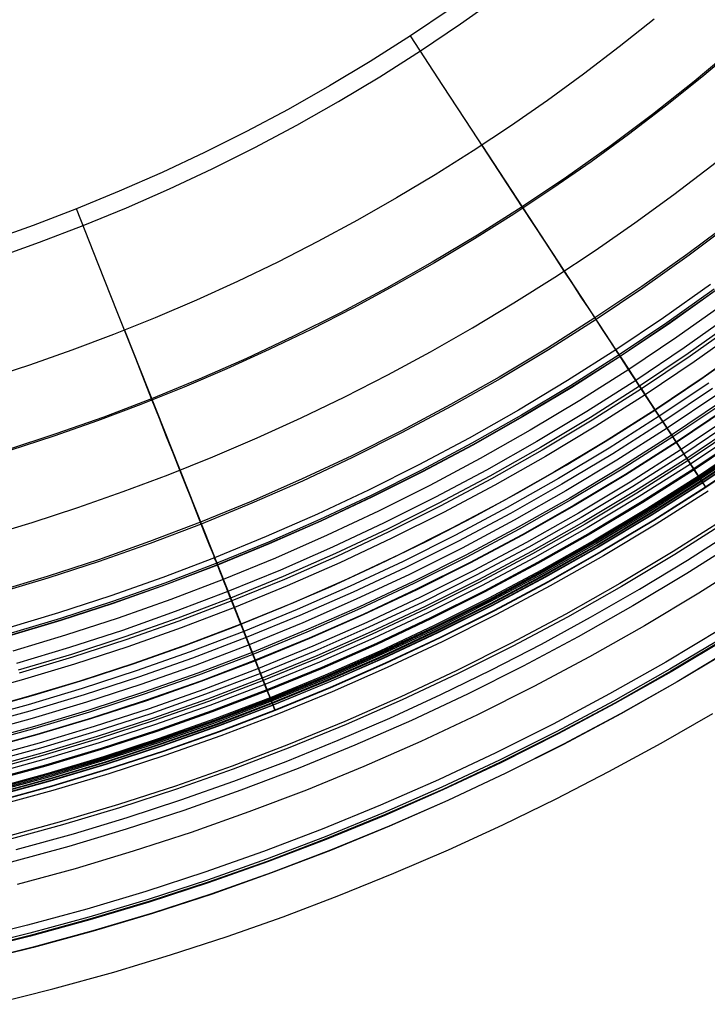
# Model space of a CAD drawing. Header units: millimetres. Extents: x -14 to 488, y -50 to 50.
# Tile 237 of 256: x 462 to 471, y -34 to -21. Entities that reach past the tile are written whole.
import ezdxf

# ---------------------------------------------------------------- set-up
doc = ezdxf.new("R2010")
doc.units = ezdxf.units.MM
doc.header["$MEASUREMENT"] = 0
doc.layers.add('Default', color=7, linetype='Continuous')

msp = doc.modelspace()

# ---------------------------------------------------------------- linework, layer by layer
at = {"layer": 'Default', "extrusion": (1.29204e-07, -2.43344e-08, 1)}
msp.add_lwpolyline([(425.41, 0), (425.416, -0.57), (425.433, -1.144), (425.463, -1.722), (425.504, -2.303), (425.557, -2.886), (425.623, -3.472), (425.701, -4.06), (425.792, -4.65), (425.897, -5.241), (426.014, -5.833), (426.144, -6.426), (426.288, -7.018), (426.446, -7.61), (426.616, -8.202), (426.801, -8.792), (426.999, -9.38), (427.21, -9.966), (427.436, -10.55), (427.674, -11.13), (427.927, -11.707), (428.193, -12.28), (428.472, -12.849), (428.765, -13.412), (429.071, -13.97), (429.389, -14.523), (429.721, -15.069), (430.066, -15.608), (430.423, -16.14), (430.792, -16.664), (431.173, -17.18), (431.566, -17.688), (431.97, -18.187), (432.386, -18.677), (432.812, -19.157), (433.249, -19.627), (433.696, -20.087), (434.153, -20.536), (434.619, -20.975), (435.094, -21.402), (435.577, -21.817), (436.069, -22.221), (436.569, -22.613), (437.076, -22.993), (437.59, -23.36), (438.11, -23.715), (438.636, -24.057), (439.168, -24.386), (439.705, -24.703), (440.247, -25.006), (440.792, -25.297), (441.342, -25.574), (441.895, -25.838), (442.45, -26.089), (443.008, -26.327), (443.568, -26.552), (444.13, -26.764), (444.693, -26.963), (445.256, -27.149), (445.82, -27.322), (446.383, -27.482), (446.946, -27.63), (447.509, -27.765), (448.07, -27.889), (448.629, -28), (449.191, -28.1), (449.758, -28.189), (450.331, -28.267), (450.909, -28.335), (451.493, -28.39), (452.081, -28.434), (452.673, -28.466), (453.27, -28.485), (453.87, -28.492), (454.473, -28.486), (455.08, -28.468), (455.688, -28.436), (456.299, -28.391), (456.912, -28.333), (457.526, -28.261), (458.141, -28.175), (458.756, -28.076), (459.372, -27.962), (459.986, -27.835), (460.6, -27.694), (461.212, -27.539), (461.823, -27.369), (462.431, -27.186), (463.036, -26.989), (463.637, -26.778), (464.235, -26.553), (464.829, -26.314), (465.418, -26.062), (466.001, -25.796), (466.579, -25.517), (467.151, -25.225), (467.716, -24.92), (468.274, -24.602), (468.825, -24.272), (469.368, -23.93), (469.903, -23.576), (470.429, -23.21), (470.946, -22.833), (471.453, -22.445), (471.951, -22.047), (472.439, -21.638), (472.917, -21.22), (473.384, -20.792), (473.84, -20.355), (474.285, -19.909), (474.719, -19.455), (475.141, -18.993), (475.551, -18.524), (475.949, -18.048), (476.336, -17.566), (476.71, -17.077), (477.072, -16.583), (477.422, -16.083), (477.759, -15.579), (478.083, -15.07), (478.395, -14.557), (478.695, -14.041), (478.982, -13.522), (479.256, -13), (479.518, -12.476), (479.768, -11.95), (480.005, -11.423), (480.23, -10.894), (480.443, -10.365)], dxfattribs=at)
at = {"layer": 'Default'}
for points in [[(461.946, -23.671), (462.527, -23.465), (463.105, -23.245), (463.681, -23.009), (464.253, -22.757), (464.821, -22.49), (465.385, -22.207), (465.944, -21.909), (466.497, -21.596), (467.043, -21.268), (467.583, -20.925), (468.115, -20.567), (468.639, -20.195)], [(467.98, -20.371), (467.453, -20.726), (466.918, -21.065), (466.377, -21.39), (465.829, -21.701), (465.276, -21.996), (464.717, -22.275), (464.154, -22.54), (463.587, -22.789), (463.017, -23.023), (462.445, -23.242), (461.87, -23.445)], [(471.764, -20.874), (471.219, -21.329), (470.663, -21.768), (470.097, -22.193), (469.521, -22.602), (468.936, -22.995), (468.343, -23.372), (467.742, -23.732), (467.135, -24.076), (466.521, -24.404), (465.901, -24.714), (465.277, -25.008), (464.648, -25.284), (464.015, -25.544), (463.38, -25.787), (462.742, -26.012), (462.103, -26.221)], [(471.739, -23.166), (471.136, -23.618), (470.524, -24.053), (469.901, -24.471), (469.27, -24.872), (468.631, -25.256), (467.984, -25.622), (467.331, -25.971), (466.672, -26.301), (466.007, -26.614), (465.338, -26.908), (464.665, -27.184), (463.988, -27.442), (463.31, -27.682), (462.629, -27.904), (461.947, -28.108)], [(471.754, -23.186), (471.151, -23.638), (470.538, -24.074), (469.915, -24.492), (469.284, -24.894), (468.644, -25.278), (467.997, -25.644), (467.343, -25.993), (466.683, -26.324), (466.017, -26.637), (465.348, -26.931), (464.674, -27.208), (463.997, -27.466), (463.318, -27.706), (462.637, -27.928), (461.954, -28.133)], [(471.436, -24.028), (470.812, -24.471), (470.179, -24.896), (469.537, -25.304), (468.887, -25.695), (468.229, -26.067), (467.564, -26.422), (466.893, -26.758), (466.217, -27.076), (465.536, -27.375), (464.852, -27.656), (464.164, -27.919), (463.473, -28.163), (462.781, -28.389), (462.087, -28.597)], [(471.482, -24.091), (470.857, -24.535), (470.222, -24.962), (469.578, -25.371), (468.926, -25.762), (468.267, -26.136), (467.6, -26.491), (466.928, -26.828), (466.25, -27.147), (465.567, -27.447), (464.88, -27.729), (464.191, -27.992), (463.498, -28.237), (462.804, -28.464), (462.109, -28.672)], [(471.495, -24.11), (470.87, -24.554), (470.235, -24.981), (469.59, -25.391), (468.938, -25.782), (468.278, -26.156), (467.611, -26.512), (466.938, -26.849), (466.259, -27.168), (465.576, -27.469), (464.889, -27.751), (464.198, -28.014), (463.506, -28.259), (462.811, -28.486), (462.115, -28.694)], [(471.497, -24.112), (470.872, -24.556), (470.236, -24.983), (469.592, -25.393), (468.939, -25.785), (468.279, -26.159), (467.612, -26.514), (466.939, -26.852), (466.26, -27.171), (465.577, -27.471), (464.89, -27.753), (464.199, -28.017), (463.506, -28.262), (462.812, -28.488), (462.116, -28.697)], [(471.619, -24.279), (470.989, -24.726), (470.349, -25.156), (469.7, -25.568), (469.043, -25.963), (468.379, -26.339), (467.707, -26.698), (467.029, -27.037), (466.346, -27.358), (465.658, -27.661), (464.966, -27.945), (464.271, -28.21), (463.573, -28.457), (462.873, -28.685), (462.173, -28.895)], [(471.721, -24.418), (471.087, -24.868), (470.444, -25.301), (469.791, -25.715), (469.13, -26.112), (468.462, -26.491), (467.786, -26.851), (467.104, -27.193), (466.417, -27.516), (465.725, -27.82), (465.029, -28.106), (464.33, -28.372), (463.628, -28.621), (462.925, -28.85), (462.22, -29.061)], [(471.775, -24.493), (471.14, -24.944), (470.494, -25.378), (469.84, -25.794), (469.177, -26.192), (468.506, -26.572), (467.829, -26.933), (467.145, -27.276), (466.456, -27.6), (465.762, -27.905), (465.064, -28.192), (464.362, -28.459), (463.658, -28.708), (462.953, -28.939), (462.246, -29.15)], [(471.8, -24.527), (471.163, -24.979), (470.517, -25.413), (469.862, -25.83), (469.198, -26.228), (468.526, -26.608), (467.848, -26.97), (467.163, -27.313), (466.473, -27.638), (465.778, -27.944), (465.079, -28.23), (464.377, -28.498), (463.672, -28.748), (462.965, -28.978), (462.257, -29.19)], [(471.855, -24.603), (471.217, -25.056), (470.569, -25.492), (469.911, -25.91), (469.245, -26.31), (468.572, -26.691), (467.891, -27.054), (467.204, -27.398), (466.512, -27.724), (465.815, -28.03), (465.114, -28.318), (464.409, -28.587), (463.702, -28.837), (462.993, -29.068), (462.283, -29.281), (461.572, -29.475)], [(471.995, -24.795), (471.352, -25.252), (470.699, -25.691), (470.036, -26.112), (469.365, -26.515), (468.686, -26.9), (468, -27.265), (467.308, -27.612), (466.61, -27.94), (465.908, -28.249), (465.201, -28.539), (464.491, -28.81), (463.779, -29.062), (463.064, -29.295), (462.348, -29.509), (461.632, -29.705)], [(461.729, -29.68), (462.446, -29.482), (463.118, -29.279), (463.785, -29.06), (464.447, -28.826), (465.104, -28.578), (465.755, -28.314), (466.399, -28.036), (467.037, -27.743), (467.668, -27.435), (468.292, -27.113), (468.908, -26.777), (469.517, -26.427), (470.117, -26.063), (470.709, -25.685), (471.292, -25.294), (471.866, -24.89)], [(461.729, -29.68), (462.446, -29.482), (463.118, -29.279), (463.785, -29.06), (464.447, -28.826), (465.104, -28.578), (465.755, -28.314), (466.399, -28.036), (467.037, -27.743), (467.668, -27.435), (468.292, -27.113), (468.908, -26.777), (469.517, -26.427), (470.117, -26.063), (470.709, -25.685), (471.292, -25.294), (471.866, -24.89)], [(471.411, -25.337), (470.755, -25.777), (470.09, -26.2), (469.417, -26.604), (468.736, -26.99), (468.048, -27.357), (467.353, -27.705), (466.653, -28.034), (465.948, -28.344), (465.239, -28.635), (464.527, -28.907), (463.812, -29.16), (463.095, -29.393), (462.377, -29.608), (461.658, -29.805)], [(471.461, -25.409), (470.803, -25.851), (470.137, -26.275), (469.461, -26.68), (468.778, -27.067), (468.088, -27.435), (467.392, -27.784), (466.689, -28.114), (465.982, -28.425), (465.271, -28.717), (464.557, -28.989), (463.84, -29.243), (463.121, -29.478), (462.401, -29.693), (461.68, -29.89)], [(471.519, -25.494), (470.86, -25.937), (470.191, -26.362), (469.513, -26.769), (468.828, -27.157), (468.136, -27.527), (467.437, -27.877), (466.732, -28.208), (466.023, -28.52), (465.309, -28.813), (464.593, -29.086), (463.873, -29.341), (463.152, -29.576), (462.429, -29.792), (461.706, -29.99)], [(471.581, -25.583), (470.919, -26.028), (470.248, -26.455), (469.568, -26.863), (468.88, -27.252), (468.185, -27.623), (467.484, -27.974), (466.777, -28.307), (466.065, -28.62), (465.349, -28.914), (464.63, -29.188), (463.908, -29.443), (463.184, -29.679), (462.459, -29.897), (461.734, -30.095)], [(471.597, -25.606), (470.934, -26.051), (470.262, -26.478), (469.582, -26.887), (468.894, -27.276), (468.198, -27.647), (467.496, -27.999), (466.788, -28.332), (466.076, -28.645), (465.359, -28.939), (464.639, -29.214), (463.917, -29.469), (463.192, -29.706), (462.467, -29.923), (461.741, -30.121)], [(471.644, -25.675), (470.98, -26.121), (470.307, -26.549), (469.624, -26.959), (468.934, -27.35), (468.236, -27.722), (467.533, -28.075), (466.823, -28.408), (466.109, -28.722), (465.39, -29.017), (464.668, -29.293), (463.944, -29.549), (463.217, -29.786), (462.49, -30.004), (461.762, -30.203)], [(471.648, -25.68), (470.984, -26.127), (470.31, -26.555), (469.627, -26.965), (468.937, -27.356), (468.239, -27.728), (467.535, -28.08), (466.826, -28.414), (466.111, -28.728), (465.393, -29.023), (464.671, -29.299), (463.946, -29.555), (463.219, -29.792), (462.492, -30.01), (461.763, -30.209)], [(471.712, -25.772), (471.045, -26.22), (470.369, -26.65), (469.684, -27.062), (468.991, -27.454), (468.291, -27.827), (467.584, -28.181), (466.872, -28.516), (466.155, -28.831), (465.434, -29.127), (464.709, -29.404), (463.982, -29.661), (463.253, -29.899), (462.523, -30.118), (461.792, -30.317)], [(471.751, -25.83), (471.083, -26.279), (470.405, -26.71), (469.719, -27.122), (469.025, -27.515), (468.323, -27.889), (467.615, -28.244), (466.901, -28.579), (466.182, -28.896), (465.46, -29.192), (464.733, -29.469), (464.004, -29.727), (463.274, -29.965), (462.542, -30.185), (461.809, -30.385)], [(471.79, -25.886), (471.121, -26.336), (470.441, -26.768), (469.753, -27.181), (469.057, -27.575), (468.354, -27.95), (467.645, -28.305), (466.929, -28.642), (466.209, -28.958), (465.485, -29.256), (464.757, -29.533), (464.026, -29.792), (463.294, -30.031), (462.56, -30.25), (461.826, -30.451)], [(471.81, -25.914), (471.139, -26.365), (470.459, -26.797), (469.771, -27.21), (469.074, -27.605), (468.37, -27.98), (467.66, -28.336), (466.944, -28.673), (466.223, -28.99), (465.497, -29.288), (464.769, -29.566), (464.038, -29.824), (463.304, -30.063), (462.57, -30.283), (461.835, -30.484)], [(471.841, -25.96), (471.17, -26.411), (470.489, -26.844), (469.799, -27.258), (469.101, -27.653), (468.396, -28.029), (467.684, -28.386), (466.967, -28.723), (466.244, -29.041), (465.518, -29.339), (464.788, -29.618), (464.055, -29.877), (463.321, -30.116), (462.585, -30.337), (461.849, -30.538)], [(471.885, -26.023), (471.212, -26.476), (470.529, -26.91), (469.838, -27.325), (469.138, -27.721), (468.431, -28.098), (467.718, -28.456), (466.999, -28.794), (466.274, -29.112), (465.546, -29.411), (464.815, -29.69), (464.08, -29.95), (463.344, -30.19), (462.606, -30.411), (461.868, -30.612)], [(471.893, -26.034), (471.219, -26.487), (470.536, -26.921), (469.844, -27.337), (469.144, -27.733), (468.437, -28.11), (467.724, -28.468), (467.004, -28.806), (466.28, -29.125), (465.551, -29.423), (464.819, -29.703), (464.085, -29.963), (463.348, -30.203), (462.61, -30.424), (461.872, -30.625)], [(471.95, -26.117), (471.274, -26.571), (470.589, -27.007), (469.895, -27.423), (469.193, -27.821), (468.483, -28.199), (467.767, -28.558), (467.046, -28.897), (466.319, -29.217), (465.588, -29.517), (464.854, -29.797), (464.117, -30.058), (463.378, -30.299), (462.638, -30.52), (461.897, -30.723)], [(471.959, -26.13), (471.283, -26.584), (470.597, -27.02), (469.903, -27.437), (469.2, -27.835), (468.49, -28.213), (467.774, -28.572), (467.052, -28.911), (466.325, -29.231), (465.594, -29.531), (464.859, -29.812), (464.122, -30.072), (463.383, -30.314), (462.642, -30.535), (461.901, -30.738)], [(471.96, -26.131), (471.284, -26.586), (470.598, -27.022), (469.904, -27.439), (469.201, -27.837), (468.492, -28.215), (467.775, -28.574), (467.053, -28.914), (466.326, -29.233), (465.595, -29.533), (464.86, -29.814), (464.123, -30.075), (463.383, -30.316), (462.643, -30.537), (461.902, -30.74)], [(471.968, -26.143), (471.292, -26.598), (470.606, -27.034), (469.911, -27.451), (469.208, -27.849), (468.498, -28.228), (467.781, -28.587), (467.059, -28.926), (466.332, -29.246), (465.6, -29.547), (464.865, -29.827), (464.127, -30.088), (463.387, -30.329), (462.647, -30.551), (461.905, -30.754)], [(471.978, -26.158), (471.301, -26.612), (470.615, -27.049), (469.92, -27.466), (469.217, -27.864), (468.506, -28.243), (467.789, -28.603), (467.066, -28.942), (466.338, -29.262), (465.606, -29.563), (464.871, -29.844), (464.133, -30.105), (463.393, -30.346), (462.651, -30.568), (461.91, -30.771)], [(471.992, -26.177), (471.314, -26.632), (470.628, -27.069), (469.932, -27.487), (469.228, -27.885), (468.517, -28.264), (467.799, -28.624), (467.076, -28.964), (466.348, -29.284), (465.615, -29.585), (464.879, -29.866), (464.14, -30.127), (463.4, -30.369), (462.658, -30.591), (461.916, -30.794)], [(471.996, -26.183), (471.318, -26.638), (470.631, -27.075), (469.935, -27.493), (469.231, -27.891), (468.52, -28.271), (467.802, -28.63), (467.079, -28.97), (466.35, -29.291), (465.618, -29.592), (464.882, -29.873), (464.143, -30.134), (463.402, -30.375), (462.66, -30.598), (461.917, -30.8)], [(472.008, -26.202), (471.331, -26.657), (470.643, -27.094), (469.947, -27.512), (469.242, -27.911), (468.531, -28.291), (467.812, -28.651), (467.088, -28.991), (466.359, -29.312), (465.626, -29.613), (464.889, -29.894), (464.15, -30.155), (463.409, -30.397), (462.666, -30.619), (461.923, -30.822)], [(472.01, -26.204), (471.332, -26.66), (470.645, -27.097), (469.948, -27.515), (469.244, -27.914), (468.532, -28.293), (467.814, -28.653), (467.089, -28.994), (466.36, -29.314), (465.627, -29.615), (464.89, -29.896), (464.151, -30.158), (463.409, -30.4), (462.667, -30.622), (461.924, -30.825)], [(472.05, -26.261), (471.37, -26.718), (470.681, -27.156), (469.983, -27.575), (469.277, -27.975), (468.564, -28.355), (467.844, -28.716), (467.118, -29.057), (466.388, -29.379), (465.653, -29.68), (464.914, -29.962), (464.173, -30.224), (463.43, -30.466), (462.686, -30.689), (461.941, -30.893)], [(472.052, -26.265), (471.373, -26.722), (470.684, -27.16), (469.985, -27.579), (469.279, -27.979), (468.566, -28.359), (467.846, -28.72), (467.12, -29.061), (466.389, -29.382), (465.654, -29.684), (464.916, -29.966), (464.175, -30.228), (463.432, -30.47), (462.687, -30.693), (461.942, -30.897)], [(471.404, -26.77), (470.714, -27.209), (470.015, -27.629), (469.307, -28.03), (468.593, -28.411), (467.871, -28.772), (467.144, -29.114), (466.412, -29.436), (465.676, -29.738), (464.936, -30.02), (464.193, -30.283), (463.449, -30.526), (462.703, -30.749), (461.957, -30.953)], [(471.639, -27.129), (470.939, -27.574), (470.231, -27.999), (469.514, -28.405), (468.789, -28.791), (468.058, -29.158), (467.322, -29.504), (466.58, -29.83), (465.833, -30.137), (465.084, -30.423), (464.331, -30.689), (463.577, -30.935), (462.821, -31.161), (462.065, -31.368)], [(471.663, -27.165), (470.962, -27.611), (470.253, -28.037), (469.535, -28.443), (468.81, -28.83), (468.078, -29.197), (467.34, -29.544), (466.597, -29.871), (465.85, -30.177), (465.099, -30.464), (464.345, -30.73), (463.59, -30.977), (462.833, -31.203), (462.076, -31.41)], [(462.217, -31.532), (462.979, -31.321), (463.693, -31.105), (464.402, -30.873), (465.105, -30.625), (465.803, -30.361), (466.494, -30.08), (467.179, -29.785), (467.856, -29.473), (468.527, -29.146), (469.19, -28.804), (469.844, -28.447), (470.491, -28.075), (471.128, -27.688), (471.757, -27.287)], [(462.217, -31.532), (462.979, -31.321), (463.693, -31.105), (464.402, -30.873), (465.105, -30.625), (465.803, -30.361), (466.494, -30.08), (467.179, -29.785), (467.856, -29.473), (468.527, -29.146), (469.19, -28.804), (469.844, -28.447), (470.491, -28.075), (471.128, -27.688), (471.757, -27.287)], [(471.827, -27.416), (471.12, -27.865), (470.403, -28.295), (469.679, -28.706), (468.947, -29.096), (468.208, -29.466), (467.464, -29.816), (466.714, -30.146), (465.96, -30.456), (465.202, -30.745), (464.442, -31.014), (463.679, -31.262), (462.916, -31.491), (462.151, -31.7)], [(471.994, -27.673), (471.281, -28.126), (470.558, -28.56), (469.827, -28.974), (469.088, -29.368), (468.342, -29.742), (467.591, -30.095), (466.834, -30.428), (466.073, -30.741), (465.308, -31.032), (464.54, -31.304), (463.771, -31.555), (463, -31.786), (462.229, -31.996)], [(471.575, -28.602), (470.84, -29.044), (470.096, -29.465), (469.345, -29.865), (468.587, -30.245), (467.822, -30.605), (467.053, -30.943), (466.279, -31.261), (465.501, -31.558), (464.72, -31.834), (463.938, -32.089), (463.154, -32.324), (462.369, -32.538), (461.585, -32.732)], [(471.633, -28.696), (470.895, -29.138), (470.149, -29.561), (469.395, -29.963), (468.634, -30.344), (467.868, -30.705), (467.095, -31.044), (466.319, -31.363), (465.539, -31.661), (464.756, -31.937), (463.97, -32.194), (463.184, -32.429), (462.397, -32.644), (461.61, -32.839)], [(471.648, -28.721), (470.91, -29.164), (470.164, -29.587), (469.409, -29.99), (468.648, -30.371), (467.88, -30.732), (467.107, -31.072), (466.33, -31.391), (465.549, -31.689), (464.765, -31.966), (463.979, -32.222), (463.192, -32.458), (462.405, -32.673), (461.617, -32.868)], [(471.652, -28.727), (470.914, -29.171), (470.167, -29.594), (469.412, -29.996), (468.651, -30.378), (467.883, -30.738), (467.11, -31.078), (466.333, -31.397), (465.552, -31.696), (464.768, -31.973), (463.982, -32.229), (463.194, -32.465), (462.407, -32.68), (461.619, -32.875)], [(471.733, -28.857), (470.991, -29.303), (470.241, -29.728), (469.483, -30.132), (468.718, -30.515), (467.946, -30.878), (467.17, -31.219), (466.389, -31.54), (465.604, -31.839), (464.817, -32.118), (464.027, -32.375), (463.236, -32.612), (462.445, -32.828), (461.654, -33.024)], [(471.735, -28.861), (470.993, -29.306), (470.243, -29.731), (469.484, -30.135), (468.719, -30.519), (467.948, -30.881), (467.172, -31.223), (466.39, -31.544), (465.606, -31.843), (464.818, -32.122), (464.029, -32.379), (463.238, -32.616), (462.446, -32.832), (461.655, -33.028)], [(461.893, -33.587), (462.705, -33.383), (463.512, -33.16), (464.268, -32.932), (465.019, -32.686), (465.763, -32.423), (466.502, -32.143), (467.233, -31.847), (467.958, -31.534), (468.676, -31.204), (469.386, -30.858), (470.087, -30.496), (470.78, -30.118), (471.465, -29.724)], [(461.893, -33.587), (462.705, -33.383), (463.512, -33.16), (464.268, -32.932), (465.019, -32.686), (465.763, -32.423), (466.502, -32.143), (467.233, -31.847), (467.958, -31.534), (468.676, -31.204), (469.386, -30.858), (470.087, -30.496), (470.78, -30.118), (471.465, -29.724)]]:
    msp.add_lwpolyline(points, dxfattribs=at)
at = {"layer": 'Default', "extrusion": (0.893802, 0.448463, 0)}
for points in [[(-238.083, 20.26), (-238.082, 20.305), (-238.081, 20.351), (-238.079, 20.398), (-238.075, 20.444), (-238.071, 20.491), (-238.065, 20.538), (-238.059, 20.586), (-238.051, 20.633), (-238.042, 20.681), (-238.032, 20.729), (-238.021, 20.777), (-238.009, 20.824), (-237.996, 20.872), (-237.981, 20.92), (-237.965, 20.968), (-237.948, 21.015), (-237.93, 21.062), (-237.911, 21.109), (-237.891, 21.156), (-237.869, 21.202), (-237.846, 21.248), (-237.822, 21.294), (-237.797, 21.338), (-237.771, 21.383), (-237.743, 21.426), (-237.715, 21.469), (-237.685, 21.512), (-237.655, 21.553), (-237.623, 21.594), (-237.59, 21.634), (-237.557, 21.673), (-237.522, 21.711), (-237.487, 21.748), (-237.45, 21.784), (-237.413, 21.819), (-237.375, 21.853), (-237.336, 21.886), (-237.297, 21.917), (-237.257, 21.948), (-237.216, 21.977), (-237.175, 22.005), (-237.133, 22.032), (-237.09, 22.058), (-237.047, 22.082), (-237.004, 22.106), (-236.961, 22.128), (-236.917, 22.148), (-236.873, 22.168), (-236.829, 22.186), (-236.784, 22.203), (-236.74, 22.218), (-236.695, 22.232), (-236.65, 22.245), (-236.606, 22.257), (-236.561, 22.268), (-236.516, 22.277), (-236.472, 22.286), (-236.428, 22.293), (-236.384, 22.299), (-236.34, 22.303), (-236.297, 22.307), (-236.253, 22.31), (-236.21, 22.311), (-236.168, 22.312), (-236.125, 22.311), (-236.083, 22.31), (-236.039, 22.307), (-235.996, 22.303), (-235.952, 22.299), (-235.908, 22.293), (-235.864, 22.286), (-235.82, 22.277), (-235.775, 22.268), (-235.73, 22.257), (-235.686, 22.245), (-235.641, 22.232), (-235.596, 22.218), (-235.552, 22.203), (-235.507, 22.186), (-235.463, 22.168), (-235.419, 22.148), (-235.375, 22.128), (-235.332, 22.106), (-235.288, 22.082), (-235.246, 22.058), (-235.203, 22.032), (-235.161, 22.005), (-235.12, 21.977), (-235.079, 21.948), (-235.039, 21.917), (-235, 21.886), (-234.961, 21.853), (-234.923, 21.819), (-234.886, 21.784), (-234.849, 21.748), (-234.814, 21.711), (-234.779, 21.673), (-234.746, 21.634), (-234.713, 21.594), (-234.681, 21.553), (-234.651, 21.512), (-234.621, 21.469), (-234.593, 21.426), (-234.565, 21.383), (-234.539, 21.338), (-234.514, 21.294), (-234.49, 21.248), (-234.467, 21.202), (-234.445, 21.156), (-234.425, 21.109), (-234.406, 21.062), (-234.387, 21.015), (-234.371, 20.968), (-234.355, 20.92), (-234.34, 20.872), (-234.327, 20.824), (-234.315, 20.777), (-234.304, 20.729), (-234.294, 20.681), (-234.285, 20.633), (-234.277, 20.586), (-234.271, 20.538), (-234.265, 20.491), (-234.261, 20.444), (-234.257, 20.398), (-234.255, 20.351), (-234.254, 20.305), (-234.253, 20.26)], [(-234.253, 20.26), (-234.254, 20.214), (-234.255, 20.168), (-234.257, 20.122), (-234.261, 20.076), (-234.265, 20.029), (-234.271, 19.982), (-234.277, 19.934), (-234.285, 19.887), (-234.294, 19.839), (-234.304, 19.791), (-234.315, 19.743), (-234.327, 19.695), (-234.34, 19.648), (-234.355, 19.6), (-234.371, 19.552), (-234.387, 19.505), (-234.406, 19.458), (-234.425, 19.411), (-234.445, 19.364), (-234.467, 19.318), (-234.49, 19.272), (-234.514, 19.226), (-234.539, 19.182), (-234.565, 19.137), (-234.593, 19.094), (-234.621, 19.051), (-234.651, 19.008), (-234.681, 18.967), (-234.713, 18.926), (-234.746, 18.886), (-234.779, 18.847), (-234.814, 18.809), (-234.849, 18.772), (-234.886, 18.736), (-234.923, 18.701), (-234.961, 18.667), (-235, 18.634), (-235.039, 18.603), (-235.079, 18.572), (-235.12, 18.543), (-235.161, 18.515), (-235.203, 18.488), (-235.246, 18.462), (-235.288, 18.438), (-235.332, 18.414), (-235.375, 18.392), (-235.419, 18.372), (-235.463, 18.352), (-235.507, 18.334), (-235.552, 18.317), (-235.596, 18.302), (-235.641, 18.287), (-235.686, 18.274), (-235.73, 18.263), (-235.775, 18.252), (-235.82, 18.243), (-235.864, 18.234), (-235.908, 18.227), (-235.952, 18.221), (-235.996, 18.217), (-236.039, 18.213), (-236.083, 18.21), (-236.125, 18.209), (-236.168, 18.208), (-236.21, 18.209), (-236.253, 18.21), (-236.297, 18.213), (-236.34, 18.217), (-236.384, 18.221), (-236.428, 18.227), (-236.472, 18.234), (-236.516, 18.243), (-236.561, 18.252), (-236.606, 18.263), (-236.65, 18.274), (-236.695, 18.287), (-236.74, 18.302), (-236.784, 18.317), (-236.829, 18.334), (-236.873, 18.352), (-236.917, 18.372), (-236.961, 18.392), (-237.004, 18.414), (-237.047, 18.438), (-237.09, 18.462), (-237.133, 18.488), (-237.175, 18.515), (-237.216, 18.543), (-237.257, 18.572), (-237.297, 18.603), (-237.336, 18.634), (-237.375, 18.667), (-237.413, 18.701), (-237.45, 18.736), (-237.487, 18.772), (-237.522, 18.809), (-237.557, 18.847), (-237.59, 18.886), (-237.623, 18.926), (-237.655, 18.967), (-237.685, 19.008), (-237.715, 19.051), (-237.743, 19.094), (-237.771, 19.137), (-237.797, 19.182), (-237.822, 19.226), (-237.846, 19.272), (-237.869, 19.318), (-237.891, 19.364), (-237.911, 19.411), (-237.93, 19.458), (-237.948, 19.505), (-237.965, 19.552), (-237.981, 19.6), (-237.996, 19.648), (-238.009, 19.695), (-238.021, 19.743), (-238.032, 19.791), (-238.042, 19.839), (-238.051, 19.887), (-238.059, 19.934), (-238.065, 19.982), (-238.071, 20.029), (-238.075, 20.076), (-238.079, 20.122), (-238.081, 20.168), (-238.082, 20.214), (-238.083, 20.26)]]:
    msp.add_lwpolyline(points, dxfattribs=at)
at = {"layer": 'Default', "extrusion": (0.960483, 0.27834, 0)}
for points in [[(-160.864, 20.26), (-160.863, 20.305), (-160.862, 20.351), (-160.859, 20.398), (-160.856, 20.444), (-160.851, 20.491), (-160.846, 20.538), (-160.839, 20.586), (-160.832, 20.633), (-160.823, 20.681), (-160.813, 20.729), (-160.802, 20.777), (-160.79, 20.824), (-160.776, 20.872), (-160.762, 20.92), (-160.746, 20.968), (-160.729, 21.015), (-160.711, 21.062), (-160.692, 21.109), (-160.671, 21.156), (-160.65, 21.202), (-160.627, 21.248), (-160.603, 21.294), (-160.578, 21.338), (-160.552, 21.383), (-160.524, 21.426), (-160.496, 21.469), (-160.466, 21.512), (-160.435, 21.553), (-160.404, 21.594), (-160.371, 21.634), (-160.337, 21.673), (-160.303, 21.711), (-160.267, 21.748), (-160.231, 21.784), (-160.194, 21.819), (-160.156, 21.853), (-160.117, 21.886), (-160.077, 21.917), (-160.037, 21.948), (-159.997, 21.977), (-159.955, 22.005), (-159.913, 22.032), (-159.871, 22.058), (-159.828, 22.082), (-159.785, 22.106), (-159.742, 22.128), (-159.698, 22.148), (-159.654, 22.168), (-159.609, 22.186), (-159.565, 22.203), (-159.52, 22.218), (-159.476, 22.232), (-159.431, 22.245), (-159.386, 22.257), (-159.342, 22.268), (-159.297, 22.277), (-159.253, 22.286), (-159.209, 22.293), (-159.165, 22.299), (-159.121, 22.303), (-159.077, 22.307), (-159.034, 22.31), (-158.991, 22.311), (-158.949, 22.312), (-158.906, 22.311), (-158.863, 22.31), (-158.82, 22.307), (-158.777, 22.303), (-158.733, 22.299), (-158.689, 22.293), (-158.645, 22.286), (-158.6, 22.277), (-158.556, 22.268), (-158.511, 22.257), (-158.467, 22.245), (-158.422, 22.232), (-158.377, 22.218), (-158.333, 22.203), (-158.288, 22.186), (-158.244, 22.168), (-158.2, 22.148), (-158.156, 22.128), (-158.112, 22.106), (-158.069, 22.082), (-158.026, 22.058), (-157.984, 22.032), (-157.942, 22.005), (-157.901, 21.977), (-157.86, 21.948), (-157.82, 21.917), (-157.781, 21.886), (-157.742, 21.853), (-157.704, 21.819), (-157.667, 21.784), (-157.63, 21.748), (-157.595, 21.711), (-157.56, 21.673), (-157.526, 21.634), (-157.494, 21.594), (-157.462, 21.553), (-157.431, 21.512), (-157.402, 21.469), (-157.373, 21.426), (-157.346, 21.383), (-157.32, 21.338), (-157.295, 21.294), (-157.271, 21.248), (-157.248, 21.202), (-157.226, 21.156), (-157.206, 21.109), (-157.186, 21.062), (-157.168, 21.015), (-157.151, 20.968), (-157.136, 20.92), (-157.121, 20.872), (-157.108, 20.824), (-157.096, 20.777), (-157.084, 20.729), (-157.075, 20.681), (-157.066, 20.633), (-157.058, 20.586), (-157.052, 20.538), (-157.046, 20.491), (-157.042, 20.444), (-157.038, 20.398), (-157.036, 20.351), (-157.034, 20.305), (-157.034, 20.26)], [(-157.034, 20.26), (-157.034, 20.214), (-157.036, 20.168), (-157.038, 20.122), (-157.042, 20.076), (-157.046, 20.029), (-157.052, 19.982), (-157.058, 19.934), (-157.066, 19.887), (-157.075, 19.839), (-157.084, 19.791), (-157.096, 19.743), (-157.108, 19.695), (-157.121, 19.648), (-157.136, 19.6), (-157.151, 19.552), (-157.168, 19.505), (-157.186, 19.458), (-157.206, 19.411), (-157.226, 19.364), (-157.248, 19.318), (-157.271, 19.272), (-157.295, 19.226), (-157.32, 19.182), (-157.346, 19.137), (-157.373, 19.094), (-157.402, 19.051), (-157.431, 19.008), (-157.462, 18.967), (-157.494, 18.926), (-157.526, 18.886), (-157.56, 18.847), (-157.595, 18.809), (-157.63, 18.772), (-157.667, 18.736), (-157.704, 18.701), (-157.742, 18.667), (-157.781, 18.634), (-157.82, 18.603), (-157.86, 18.572), (-157.901, 18.543), (-157.942, 18.515), (-157.984, 18.488), (-158.026, 18.462), (-158.069, 18.438), (-158.112, 18.414), (-158.156, 18.392), (-158.2, 18.372), (-158.244, 18.352), (-158.288, 18.334), (-158.333, 18.317), (-158.377, 18.302), (-158.422, 18.287), (-158.467, 18.274), (-158.511, 18.263), (-158.556, 18.252), (-158.6, 18.243), (-158.645, 18.234), (-158.689, 18.227), (-158.733, 18.221), (-158.777, 18.217), (-158.82, 18.213), (-158.863, 18.21), (-158.906, 18.209), (-158.949, 18.208), (-158.991, 18.209), (-159.034, 18.21), (-159.077, 18.213), (-159.121, 18.217), (-159.165, 18.221), (-159.209, 18.227), (-159.253, 18.234), (-159.297, 18.243), (-159.342, 18.252), (-159.386, 18.263), (-159.431, 18.274), (-159.476, 18.287), (-159.52, 18.302), (-159.565, 18.317), (-159.609, 18.334), (-159.654, 18.352), (-159.698, 18.372), (-159.742, 18.392), (-159.785, 18.414), (-159.828, 18.438), (-159.871, 18.462), (-159.913, 18.488), (-159.955, 18.515), (-159.997, 18.543), (-160.037, 18.572), (-160.077, 18.603), (-160.117, 18.634), (-160.156, 18.667), (-160.194, 18.701), (-160.231, 18.736), (-160.267, 18.772), (-160.303, 18.809), (-160.337, 18.847), (-160.371, 18.886), (-160.404, 18.926), (-160.435, 18.967), (-160.466, 19.008), (-160.496, 19.051), (-160.524, 19.094), (-160.552, 19.137), (-160.578, 19.182), (-160.603, 19.226), (-160.627, 19.272), (-160.65, 19.318), (-160.671, 19.364), (-160.692, 19.411), (-160.711, 19.458), (-160.729, 19.505), (-160.746, 19.552), (-160.762, 19.6), (-160.776, 19.648), (-160.79, 19.695), (-160.802, 19.743), (-160.813, 19.791), (-160.823, 19.839), (-160.832, 19.887), (-160.839, 19.934), (-160.846, 19.982), (-160.851, 20.029), (-160.856, 20.076), (-160.859, 20.122), (-160.862, 20.168), (-160.863, 20.214), (-160.864, 20.26)]]:
    msp.add_lwpolyline(points, dxfattribs=at)
at = {"layer": 'Default'}
for points in [[(470.686, -20.502, 259.886), (470.223, -20.872, 259.886), (469.751, -21.233, 259.886), (469.271, -21.583, 259.886), (468.781, -21.923, 259.886), (468.284, -22.253, 259.886), (467.779, -22.571, 259.886), (467.267, -22.878, 259.886), (466.748, -23.173, 259.886), (466.223, -23.457, 259.886), (465.691, -23.729, 259.886), (465.154, -23.988, 259.886), (464.611, -24.235, 259.886), (464.063, -24.47, 259.886), (463.511, -24.692, 259.886), (462.955, -24.901, 259.886), (462.396, -25.097, 259.886), (461.833, -25.281, 259.886)], [(468.401, -22.177, 259.886), (470.569, -25.492, 162.918), (471.373, -26.722, 32.308), (471.362, -26.705, 30.216), (471.332, -26.66, 28.597), (471.31, -26.626, 27.936), (471.284, -26.586, 27.359), (471.254, -26.54, 26.854), (471.219, -26.487, 26.406), (471.181, -26.429, 26.003), (471.139, -26.365, 25.634), (471.094, -26.295, 25.294), (471.045, -26.22, 24.971), (470.992, -26.139, 24.658), (470.934, -26.051, 24.346), (470.573, -25.499, 22.569), (470.494, -25.378, 22.147), (470.419, -25.262, 21.702), (470.383, -25.207, 21.47), (470.348, -25.155, 21.232), (470.316, -25.106, 20.988), (470.287, -25.06, 20.738), (470.26, -25.019, 20.482), (470.236, -24.983, 20.22), (470.216, -24.953, 19.954), (470.2, -24.928, 19.688), (470.188, -24.909, 19.421), (470.179, -24.896, 19.155), (470.174, -24.888, 18.888), (470.172, -24.885, 18.623), (470.174, -24.888, 18.358), (470.179, -24.896, 18.094), (470.188, -24.91, 17.832), (470.2, -24.928, 17.572), (470.216, -24.952, 17.313), (470.235, -24.981, 17.057), (470.257, -25.016, 16.803), (470.284, -25.056, 16.551), (470.315, -25.103, 16.302), (470.349, -25.156, 16.055), (470.388, -25.215, 15.815), (470.429, -25.278, 15.586), (470.472, -25.344, 15.366), (470.517, -25.413, 15.157), (470.563, -25.483, 14.959), (470.609, -25.553, 14.771), (470.927, -26.039, 13.581), (470.956, -26.085, 13.461), (470.984, -26.127, 13.344), (471.01, -26.166, 13.226), (471.035, -26.205, 13.103), (471.059, -26.242, 12.975), (471.083, -26.279, 12.842), (471.106, -26.314, 12.704), (471.128, -26.348, 12.561), (471.149, -26.38, 12.413), (471.17, -26.411, 12.259), (471.189, -26.44, 12.101), (471.207, -26.468, 11.937), (471.24, -26.519, 11.594), (471.268, -26.562, 11.231), (471.292, -26.598, 10.848), (471.31, -26.626, 10.445), (471.323, -26.645, 10.026), (471.33, -26.656, 9.597), (471.331, -26.657, 9.164), (471.326, -26.649, 8.731), (471.314, -26.632, 8.304), (471.297, -26.606, 7.888), (471.274, -26.571, 7.49), (471.261, -26.55, 7.301), (471.246, -26.528, 7.122), (471.23, -26.503, 6.952), (471.212, -26.476, 6.79), (471.192, -26.446, 6.634), (471.171, -26.413, 6.485), (471.147, -26.376, 6.339), (471.134, -26.357, 6.267), (471.121, -26.336, 6.196), (471.106, -26.314, 6.125), (471.091, -26.291, 6.055), (471.075, -26.267, 5.984), (471.058, -26.241, 5.912), (471.041, -26.214, 5.841), (471.022, -26.185, 5.769), (471.001, -26.154, 5.695), (470.98, -26.121, 5.621), (470.958, -26.087, 5.546), (470.934, -26.05, 5.469), (470.908, -26.011, 5.391), (470.881, -25.969, 5.312), (470.822, -25.879, 5.147), (470.755, -25.777, 4.976), (470.685, -25.669, 4.805), (470.649, -25.614, 4.724), (470.612, -25.558, 4.643), (470.573, -25.499, 4.564), (470.533, -25.436, 4.484), (470.49, -25.371, 4.405), (470.444, -25.301, 4.325), (470.395, -25.225, 4.244), (470.342, -25.144, 4.161), (470.284, -25.057, 4.076), (470.222, -24.962, 3.99), (470.155, -24.858, 3.902), (470.081, -24.746, 3.811), (470.002, -24.624, 3.719), (469.915, -24.492, 3.624), (469.822, -24.349, 3.527), (469.72, -24.194, 3.429), (469.611, -24.028, 3.329), (469.494, -23.848, 3.227), (469.368, -23.656, 3.124), (469.234, -23.45, 3.019), (469.09, -23.23, 2.914), (468.936, -22.995, 2.808), (468.622, -22.514, 2.607), (468.271, -21.977, 2.404), (467.882, -21.382, 2.202), (467.453, -20.726, 2)], [(471.79, -20.88, 259.943), (471.319, -21.274, 259.943), (470.838, -21.659, 259.943), (470.348, -22.033, 259.943), (469.85, -22.397, 259.943), (469.342, -22.749, 259.943), (468.826, -23.091, 259.943), (468.302, -23.421, 259.943), (467.771, -23.74, 259.943), (467.232, -24.046, 259.943), (466.687, -24.341, 259.943), (466.135, -24.623, 259.943), (465.577, -24.892, 259.943), (465.014, -25.148, 259.943), (464.446, -25.392, 259.943), (463.873, -25.622, 259.943), (463.296, -25.839, 259.943), (462.716, -26.043, 259.943), (462.132, -26.233, 259.943)], [(463.656, -24.635, 259.886), (465.114, -28.318, 162.918), (465.654, -29.684, 32.308), (465.647, -29.666, 30.216), (465.627, -29.615, 28.597), (465.612, -29.578, 27.936), (465.595, -29.533, 27.359), (465.574, -29.482, 26.854), (465.551, -29.423, 26.406), (465.525, -29.359, 26.003), (465.497, -29.288, 25.634), (465.467, -29.211, 25.294), (465.434, -29.127, 24.971), (465.398, -29.037, 24.658), (465.359, -28.939, 24.346), (465.117, -28.326, 22.569), (465.064, -28.192, 22.147), (465.012, -28.063, 21.702), (464.988, -28.002, 21.47), (464.965, -27.944, 21.232), (464.944, -27.889, 20.988), (464.924, -27.839, 20.738), (464.906, -27.793, 20.482), (464.89, -27.753, 20.22), (464.876, -27.719, 19.954), (464.866, -27.692, 19.688), (464.857, -27.671, 19.421), (464.851, -27.656, 19.155), (464.848, -27.647, 18.888), (464.847, -27.644, 18.623), (464.848, -27.647, 18.358), (464.852, -27.656, 18.094), (464.857, -27.671, 17.832), (464.866, -27.692, 17.572), (464.876, -27.718, 17.313), (464.889, -27.751, 17.057), (464.904, -27.789, 16.803), (464.922, -27.834, 16.551), (464.943, -27.886, 16.302), (464.966, -27.945, 16.055), (464.992, -28.01, 15.815), (465.019, -28.08, 15.586), (465.049, -28.154, 15.366), (465.079, -28.23, 15.157), (465.11, -28.308, 14.959), (465.14, -28.386, 14.771), (465.354, -28.926, 13.581), (465.374, -28.977, 13.461), (465.393, -29.023, 13.344), (465.41, -29.067, 13.226), (465.427, -29.11, 13.103), (465.444, -29.152, 12.975), (465.46, -29.192, 12.842), (465.475, -29.231, 12.704), (465.49, -29.269, 12.561), (465.504, -29.305, 12.413), (465.518, -29.339, 12.259), (465.531, -29.372, 12.101), (465.543, -29.403, 11.937), (465.565, -29.459, 11.594), (465.584, -29.507, 11.231), (465.6, -29.547, 10.848), (465.612, -29.577, 10.445), (465.621, -29.599, 10.026), (465.625, -29.611, 9.597), (465.626, -29.613, 9.164), (465.623, -29.604, 8.731), (465.615, -29.585, 8.304), (465.604, -29.556, 7.888), (465.588, -29.517, 7.49), (465.579, -29.494, 7.301), (465.569, -29.469, 7.122), (465.558, -29.441, 6.952), (465.546, -29.411, 6.79), (465.533, -29.378, 6.634), (465.519, -29.341, 6.485), (465.502, -29.301, 6.339), (465.494, -29.279, 6.267), (465.485, -29.256, 6.196), (465.475, -29.231, 6.125), (465.465, -29.206, 6.055), (465.454, -29.179, 5.984), (465.443, -29.15, 5.912), (465.431, -29.12, 5.841), (465.418, -29.088, 5.769), (465.405, -29.053, 5.695), (465.39, -29.017, 5.621), (465.375, -28.979, 5.546), (465.359, -28.938, 5.469), (465.342, -28.895, 5.391), (465.324, -28.849, 5.312), (465.284, -28.748, 5.147), (465.239, -28.635, 4.976), (465.192, -28.515, 4.805), (465.167, -28.454, 4.724), (465.142, -28.391, 4.643), (465.116, -28.325, 4.564), (465.089, -28.256, 4.484), (465.06, -28.183, 4.405), (465.029, -28.106, 4.325), (464.996, -28.022, 4.244), (464.961, -27.932, 4.161), (464.922, -27.835, 4.076), (464.88, -27.729, 3.99), (464.835, -27.614, 3.902), (464.786, -27.49, 3.811), (464.732, -27.354, 3.719), (464.674, -27.208, 3.624), (464.611, -27.049, 3.527), (464.543, -26.877, 3.429), (464.47, -26.691, 3.329), (464.391, -26.492, 3.227), (464.306, -26.278, 3.124), (464.215, -26.049, 3.019), (464.119, -25.805, 2.914), (464.015, -25.544, 2.808), (463.804, -25.01, 2.607), (463.568, -24.414, 2.404), (463.306, -23.752, 2.202), (463.017, -23.023, 2)]]:
    msp.add_polyline3d(points, dxfattribs=at)

doc.saveas('drawing.dxf')
